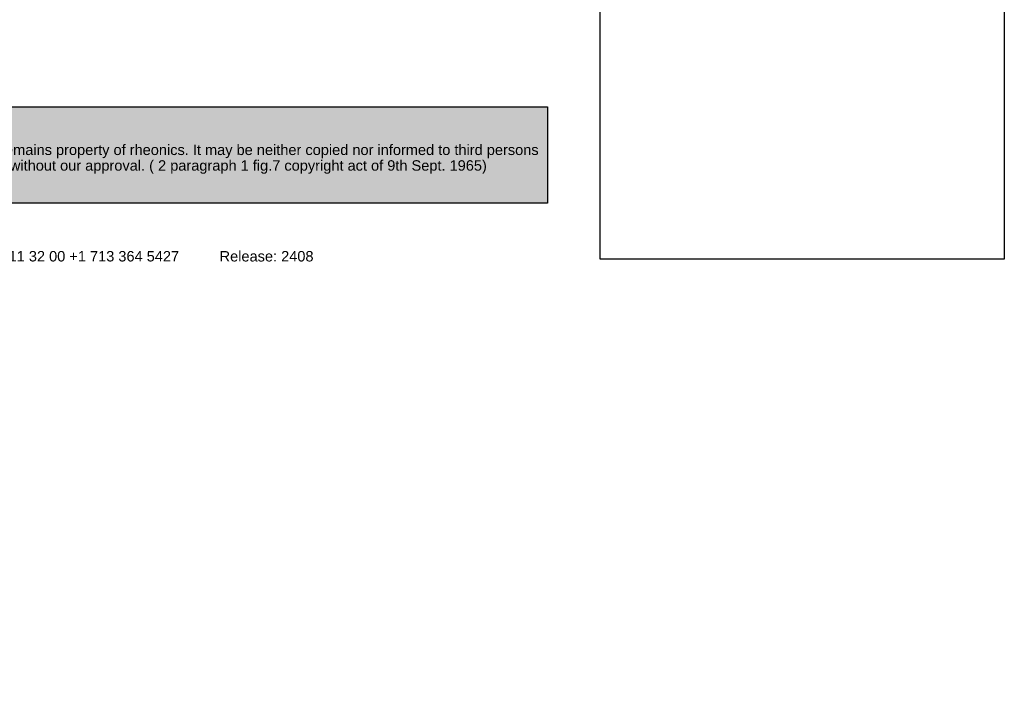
# Paper-space layout 'Invenitec-A4' of a CAD drawing. Header units: millimetres. Extents: x 0 to 296, y -83 to 207.
# Tile 2 of 4: x 107 to 296, y -83 to 48. Entities that reach past the tile are written whole.
import ezdxf
from ezdxf.entities.mleader import LeaderData, LeaderLine
from ezdxf.math import Vec2, Vec3

# ---------------------------------------------------------------- set-up
doc = ezdxf.new("R2010")
doc.units = ezdxf.units.MM
doc.layers.add('Default', color=7, linetype='Continuous')
picture_1 = doc.add_image_def('image1.jpg', size_in_pixel=(1363, 928))

# ---------------------------------------------------------------- blocks, each defined once
blk = doc.blocks.new('_Dot')
at = {"color": 0, "linetype": 'ByBlock', "lineweight": -2}
blk.add_line((-0.5, 0), (-1, 0), dxfattribs=at)
at = {"color": 0, "linetype": 'ByBlock', "const_width": 0.5}
blk.add_lwpolyline([(-0.25, 0, 1), (0.25, 0, 1)], format="xyb", close=True, dxfattribs=at)
blk = doc.blocks.new('Block1')
at = {"layer": 'Default', "linetype": 'Continuous'}
blk.add_hatch(color=7, dxfattribs=at).paths.add_polyline_path([(207.88, 0), (0, 0), (0, -18.48), (207.88, -18.48)])
at = {"layer": 'Default', "color": 7, "linetype": 'Continuous'}
for p, q in [((0, 0), (207.88, 0)), ((207.88, 0), (207.88, -18.48)), ((207.88, -18.48), (0, -18.48))]:
    blk.add_line(p, q, dxfattribs=at)
image = blk.add_image(picture_1, insert=(217.94, -29.22), size_in_units=(77.52, 52.78))
image.dxf.flags = 7
ml = blk.add_multileader_mtext('Standard', dxfattribs=at)
ml.set_content('{\\pxsm0.9;\\fArial|b0||i0||c0|p34;\\W1.;rheonics • Switzerland • USA • www.rheonics.com • info@rheonics.com +41 52 511 32 00 +1 713 364 5427          Release: 2408\\P}', color=256)
ml.set_leader_properties()
ml.set_arrow_properties(name='DOT')
ml.build(insert=Vec2(0, 0))
ml.multileader.update_dxf_attribs({"leader_type": 0, "dogleg_length": 0, "arrow_head_size": 2})
ctx = ml.context
ctx.base_point, ctx.char_height, ctx.arrow_head_size, ctx.landing_gap_size = Vec3(3.82, -28.97), 2, 2, 0.7
ctx.mtext.insert = Vec3(4.52, -27.68)

psp = doc.layouts.new('Invenitec-A4')

# ---------------------------------------------------------------- block references
at = {"layer": 'Default', "color": 7}
psp.add_blockref('Block1', (0.23, 30.84), dxfattribs=at)

# ---------------------------------------------------------------- leaders
at = {"layer": 'Default', "color": 7, "linetype": 'Continuous'}
ml = psp.add_multileader_mtext('Standard', dxfattribs=at)
ml.set_content('{\\pxsm0.9;\\fArial|b0||i0||c0|p34;\\W1.;This drawing remains property of rheonics. It may be neither copied nor informed to third persons \\Por competitors without our approval. ( 2 paragraph 1 fig.7 copyright act of 9th Sept. 1965)\\P}', color=256)
ml.set_leader_properties()
ml.set_arrow_properties(name='DOT')
ml.build(insert=Vec2(0, 0))
ml.multileader.update_dxf_attribs({"leader_type": 0, "dogleg_length": 0, "arrow_head_size": 2})
ctx = ml.context
ctx.base_point, ctx.char_height, ctx.arrow_head_size, ctx.landing_gap_size = Vec3(85.81, 22.27), 2, 2, 0.7
ctx.mtext.insert = Vec3(86.51, 23.57)

doc.saveas('drawing.dxf')
